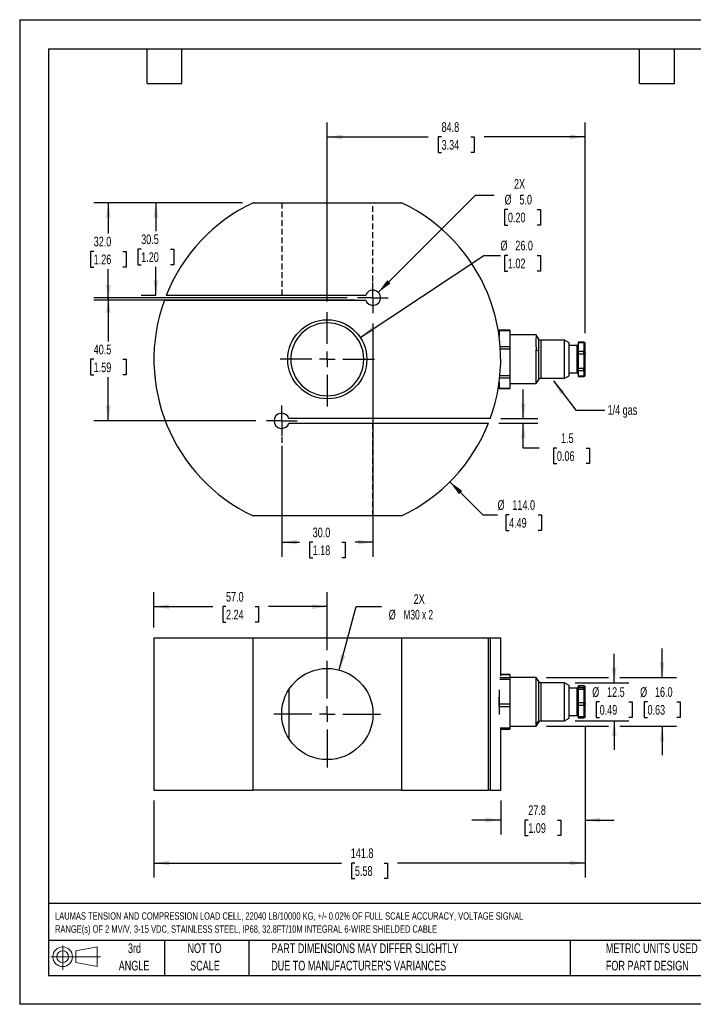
# Model space of a CAD drawing. Header units: millimetres. Extents: x 0 to 419, y 0 to 324.
# Tile 1 of 2: x 0 to 221, y 0 to 324. Entities that reach past the tile are written whole.
import ezdxf

# ---------------------------------------------------------------- set-up
doc = ezdxf.new("R2010")
doc.units = ezdxf.units.MM
doc.header["$LTSCALE"] = 1.5
doc.linetypes.add('CENTERX2', pattern=[20.32, 12.7, -2.54, 2.54, -2.54])
doc.linetypes.add('HIDDEN', pattern=[1.905, 1.27, -0.635])
for name, color, linetype in [('CENTER', 40, 'CENTERX2'), ('HIDDEN', 102, 'HIDDEN'), ('SLD-DEFPOINTS', 7, 'Continuous')]:
    doc.layers.add(name, color=color, linetype=linetype)
doc.layers.add('DIMENSIONS', color=140, linetype='Continuous', lineweight=25)
doc.layers.add('TEXT', color=140, linetype='Continuous', lineweight=25)
doc.styles.add('SLDTEXTSTYLE0', font='TXT', dxfattribs={"width": 0.7})
doc.styles.add('SLDTEXTSTYLE2', font='TXT', dxfattribs={"width": 0.642857})
doc.dimstyles.new('SLDDIMSTYLE0', dxfattribs={"dimtxt": 3.237012, "dimasz": 4.953, "dimexe": 0, "dimexo": 0.0625, "dimgap": 0.809253, "dimtad": 0, "dimtih": 1, "dimtoh": 1, "dimdec": 1, "dimrnd": 1e-09, "dimzin": 12, "dimdsep": 46, "dimtxsty": 'SLDTEXTSTYLE0', "dimsah": 1, "dimcen": 0, "dimadec": 0, "dimazin": 3, "dimtfac": 1, "dimtdec": 1, "dimtofl": 0, "dimtmove": 0, "dimatfit": 3, "dimfxl": 0, "dimfrac": 2, "dimtolj": 1, "dimtzin": 12, "dimarcsym": 0})
doc.dimstyles.new('SLDDIMSTYLE1', dxfattribs={"dimtxt": 3.237012, "dimasz": 4.953, "dimexe": 0, "dimexo": 0.0625, "dimgap": 0.809253, "dimtad": 0, "dimtih": 1, "dimtoh": 1, "dimdec": 1, "dimrnd": 1e-09, "dimzin": 4, "dimdsep": 46, "dimtxsty": 'SLDTEXTSTYLE0', "dimsah": 1, "dimcen": 0.09, "dimadec": 0, "dimazin": 1, "dimtfac": 1, "dimtdec": 1, "dimtofl": 0, "dimtmove": 0, "dimatfit": 3, "dimfxl": 0, "dimfrac": 2, "dimtolj": 1, "dimtzin": 12, "dimarcsym": 0})
doc.dimstyles.new('SLDDIMSTYLE2', dxfattribs={"dimtxt": 3.237012, "dimasz": 4.953, "dimexe": 0, "dimexo": 0.0625, "dimgap": 0.809253, "dimtad": 0, "dimtih": 1, "dimtoh": 1, "dimdec": 1, "dimrnd": 1e-09, "dimzin": 12, "dimdsep": 46, "dimtxsty": 'SLDTEXTSTYLE0', "dimsah": 1, "dimcen": 0.09, "dimadec": 0, "dimazin": 3, "dimtfac": 1, "dimtdec": 1, "dimtofl": 0, "dimtmove": 0, "dimatfit": 3, "dimfxl": 0, "dimfrac": 2, "dimtolj": 1, "dimtzin": 12, "dimarcsym": 0})
doc.dimstyles.new('SLDDIMSTYLE3', dxfattribs={"dimtxt": 3.237012, "dimasz": 4.953, "dimexe": 0, "dimexo": 0.0625, "dimgap": 0.809253, "dimtad": 0, "dimtih": 1, "dimtoh": 1, "dimdec": 1, "dimrnd": 1e-09, "dimzin": 12, "dimdsep": 46, "dimtxsty": 'SLDTEXTSTYLE0', "dimsah": 1, "dimcen": 0.09, "dimadec": 0, "dimazin": 3, "dimtfac": 1, "dimtdec": 1, "dimtmove": 0, "dimatfit": 0, "dimfxl": 0, "dimfrac": 2, "dimtolj": 1, "dimtzin": 12, "dimarcsym": 0})
doc.dimstyles.new('SLDDIMSTYLE4', dxfattribs={"dimtxt": 3.237012, "dimasz": 4.953, "dimexe": 0, "dimexo": 0.0625, "dimgap": 0.809253, "dimtad": 0, "dimtih": 1, "dimtoh": 1, "dimdec": 1, "dimrnd": 1e-09, "dimzin": 4, "dimdsep": 46, "dimtxsty": 'SLDTEXTSTYLE0', "dimsah": 1, "dimcen": 0.09, "dimadec": 0, "dimazin": 1, "dimtfac": 1, "dimtdec": 1, "dimtmove": 0, "dimatfit": 0, "dimfxl": 0, "dimfrac": 2, "dimtolj": 1, "dimtzin": 12, "dimarcsym": 0})
doc.dimstyles.new('SLDDIMSTYLE6', dxfattribs={"dimtxt": 3.237012, "dimasz": 4.953, "dimexe": 0, "dimexo": 0.0625, "dimgap": 0.809253, "dimtad": 0, "dimtih": 1, "dimtoh": 1, "dimdec": 1, "dimrnd": 1e-09, "dimzin": 4, "dimdsep": 46, "dimtxsty": 'SLDTEXTSTYLE0', "dimsah": 1, "dimcen": 0, "dimadec": 0, "dimazin": 1, "dimtfac": 1, "dimtdec": 1, "dimtofl": 0, "dimtmove": 0, "dimatfit": 3, "dimfxl": 0, "dimfrac": 2, "dimtolj": 1, "dimtzin": 12, "dimarcsym": 0})
doc.dimstyles.new('SLDDIMSTYLE7', dxfattribs={"dimtxt": 3.237012, "dimasz": 4.953, "dimexe": 0, "dimexo": 0.0625, "dimgap": 0.809253, "dimtad": 0, "dimtih": 1, "dimtoh": 1, "dimdec": 1, "dimrnd": 1e-09, "dimzin": 4, "dimdsep": 46, "dimtxsty": 'SLDTEXTSTYLE0', "dimsah": 1, "dimcen": 0, "dimadec": 0, "dimazin": 1, "dimtfac": 1, "dimtdec": 1, "dimtofl": 0, "dimtmove": 0, "dimatfit": 3, "dimfxl": 0, "dimfrac": 2, "dimtolj": 1, "dimtzin": 12, "dimarcsym": 0})
doc.dimstyles.new('SLDDIMSTYLE8', dxfattribs={"dimtxt": 0.18, "dimasz": 4.953, "dimexe": 0, "dimexo": 0.0625, "dimgap": 0, "dimtad": 0, "dimtih": 1, "dimtoh": 1, "dimdec": 0, "dimrnd": 1e-09, "dimzin": 0, "dimdsep": 46, "dimtxsty": 'Standard', "dimsah": 1, "dimcen": 0.09, "dimadec": 0, "dimazin": 0, "dimtfac": 4.953, "dimtdec": 0, "dimtofl": 0, "dimtmove": 0, "dimatfit": 3, "dimfxl": 0, "dimfrac": 2, "dimtolj": 1, "dimtzin": 0, "dimarcsym": 0})

# ---------------------------------------------------------------- blocks, each defined once
blk = doc.blocks.new('Block11')
at = {"color": 7, "linetype": 'Continuous', "lineweight": 18}
for p, q in [((3.88, 7.97), (3.88, 0)), ((8.22, 6.25), (15.26, 7.55)), ((15.26, 7.55), (15.26, 1.1)), ((0, 4.32), (16.31, 4.32)), ((8.22, 2.39), (8.22, 6.25)), ((8.22, 2.39), (15.26, 1.1))]:
    blk.add_line(p, q, dxfattribs=at)
for radius in [3.23, 1.93]:
    blk.add_circle((3.88, 4.32), radius, dxfattribs=at)
blk = doc.blocks.new('Block12')
at = {"layer": 'SLD-DEFPOINTS'}
blk.add_blockref('Block11', (0, 0), dxfattribs=at)
blk = doc.blocks.new('SW_NOTE_0')
at = {"layer": 'TEXT', "color": 0, "linetype": 'CENTERX2', "lineweight": 18, "attachment_point": 1, "style": 'SLDTEXTSTYLE0'}
for s, insert, char_height in [('LAUMAS TENSION AND COMPRESSION LOAD CELL, 22040 LB/10000 KG, +/- 0.02% OF FULL SCALE ACCURACY, VOLTAGE SIGNAL', (0, 3.13), 2.42776), ('RANGE(s) OF 2 MV/V, 3-15 VDC, STAINLESS STEEL, IP68, 32.8FT/10M INTEGRAL 6-WIRE SHIELDED CABLE', (0, -1.17), 2.4278)]:
    blk.add_mtext(s, dxfattribs=dict(at, insert=insert, char_height=char_height))
blk = doc.blocks.new('SW_NOTE_0_3')
at = {"layer": 'TEXT', "color": 0, "linetype": 'CENTERX2', "lineweight": 18, "char_height": 3.175, "attachment_point": 1, "style": 'SLDTEXTSTYLE0'}
for s, insert in [('PART DIMENSIONS MAY DIFFER SLIGHTLY', (0, 4.09)), ("DUE TO MANUFACTURER'S VARIANCES", (0, -1.64))]:
    blk.add_mtext(s, dxfattribs=dict(at, insert=insert))
blk = doc.blocks.new('SW_NOTE_0_4')
at = {"layer": 'TEXT', "color": 0, "linetype": 'CENTERX2', "lineweight": 18, "char_height": 3.175, "attachment_point": 2, "style": 'SLDTEXTSTYLE0'}
for s, insert in [('NOT TO', (7.89, 4.09)), ('SCALE', (8.03, -1.64))]:
    blk.add_mtext(s, dxfattribs=dict(at, insert=insert))
blk = doc.blocks.new('SW_NOTE_0_5')
at = {"layer": 'TEXT', "color": 0, "linetype": 'CENTERX2', "lineweight": 18, "char_height": 3.175, "attachment_point": 2, "style": 'SLDTEXTSTYLE0'}
for s, insert in [('3rd', (3.47, 4.09)), ('ANGLE', (3.33, -1.64))]:
    blk.add_mtext(s, dxfattribs=dict(at, insert=insert))
blk = doc.blocks.new('SW_NOTE_0_6')
at = {"layer": 'TEXT', "color": 0, "linetype": 'CENTERX2', "lineweight": 18, "char_height": 3.175, "attachment_point": 1, "style": 'SLDTEXTSTYLE0'}
for s, insert in [('METRIC UNITS USED', (0, 4.09)), ('FOR PART DESIGN', (0, -1.64))]:
    blk.add_mtext(s, dxfattribs=dict(at, insert=insert))
blk = doc.blocks.new('_D')
at = {"layer": 'DIMENSIONS'}
for p, q in [((105.03, 109.97), (110.61, 130.8)), ((110.61, 130.8), (118.94, 130.8))]:
    blk.add_line(p, q, dxfattribs=at)
blk.add_solid([(105.03, 109.97), (107.04, 114.56), (105.57, 114.95)], dxfattribs=at)
at = {"layer": 'DIMENSIONS', "char_height": 3.175, "attachment_point": 1}
for s, insert, style in [('2X', (129.53, 134.89), 'SLDTEXTSTYLE0'), ('%%c', (121.32, 129.75), 'SLDTEXTSTYLE0'), ('M30 x 2', (126.21, 129.75), 'SLDTEXTSTYLE2')]:
    blk.add_mtext(s, dxfattribs=dict(at, insert=insert, style=style))
blk = doc.blocks.new('_D_1')
at = {"layer": 'DIMENSIONS'}
for p, q in [((44.14, 123.93), (44.14, 135.56)), ((101.14, 116.47), (101.14, 135.56)), ((44.14, 130.8), (63.45, 130.8)), ((67.83, 130.8), (66.75, 130.8)), ((66.75, 130.8), (66.75, 125.66)), ((77.45, 130.8), (78.54, 130.8)), ((78.54, 130.8), (78.54, 125.66)), ((101.14, 130.8), (81.84, 130.8)), ((66.75, 125.66), (67.83, 125.66)), ((78.54, 125.66), (77.45, 125.66))]:
    blk.add_line(p, q, dxfattribs=at)
for points in [[(44.14, 130.8), (49.1, 130.04), (49.1, 131.56)], [(101.14, 130.8), (96.19, 131.56), (96.19, 130.04)]]:
    blk.add_solid(points, dxfattribs=at)
at = {"layer": 'DIMENSIONS', "char_height": 3.175, "attachment_point": 1, "style": 'SLDTEXTSTYLE0'}
for s, insert in [('57.0', (67.83, 135.62)), ('2.24', (67.83, 129.75))]:
    blk.add_mtext(s, dxfattribs=dict(at, insert=insert))
blk = doc.blocks.new('_D_2')
at = {"layer": 'DIMENSIONS'}
for p, q in [((185.89, 91.31), (185.89, 41.72)), ((44.14, 67.03), (44.14, 41.72)), ((44.14, 46.48), (105.82, 46.48)), ((110.21, 46.48), (109.12, 46.48)), ((109.12, 46.48), (109.12, 41.34)), ((119.83, 46.48), (120.91, 46.48)), ((120.91, 46.48), (120.91, 41.34)), ((185.89, 46.48), (124.21, 46.48)), ((109.12, 41.34), (110.21, 41.34)), ((120.91, 41.34), (119.83, 41.34))]:
    blk.add_line(p, q, dxfattribs=at)
for points in [[(44.14, 46.48), (49.1, 45.72), (49.1, 47.24)], [(185.89, 46.48), (180.94, 47.24), (180.94, 45.72)]]:
    blk.add_solid(points, dxfattribs=at)
at = {"layer": 'DIMENSIONS', "char_height": 3.175, "attachment_point": 1, "style": 'SLDTEXTSTYLE0'}
for s, insert in [('141.8', (108.86, 51.3)), ('5.58', (110.21, 45.43))]:
    blk.add_mtext(s, dxfattribs=dict(at, insert=insert))
blk = doc.blocks.new('_D_3')
at = {"layer": 'DIMENSIONS'}
for p, q in [((185.89, 91.31), (185.89, 55.86)), ((158.14, 67.03), (158.14, 55.86)), ((158.14, 60.62), (148.62, 60.62)), ((167.21, 60.62), (166.12, 60.62)), ((166.12, 60.62), (166.12, 55.48)), ((176.83, 60.62), (177.91, 60.62)), ((177.91, 60.62), (177.91, 55.48)), ((185.89, 60.62), (195.42, 60.62)), ((166.12, 55.48), (167.21, 55.48)), ((177.91, 55.48), (176.83, 55.48))]:
    blk.add_line(p, q, dxfattribs=at)
for points in [[(158.14, 60.62), (153.19, 61.38), (153.19, 59.86)], [(185.89, 60.62), (190.85, 59.86), (190.85, 61.38)]]:
    blk.add_solid(points, dxfattribs=at)
at = {"layer": 'DIMENSIONS', "char_height": 3.175, "attachment_point": 1, "style": 'SLDTEXTSTYLE0'}
for s, insert in [('27.8', (167.21, 65.44)), ('1.09', (167.21, 59.57))]:
    blk.add_mtext(s, dxfattribs=dict(at, insert=insert))
blk = doc.blocks.new('_D_4')
at = {"layer": 'DIMENSIONS'}
for p, q in [((211.23, 107.48), (211.23, 117.01)), ((173.25, 107.48), (193.61, 107.48)), ((197.36, 107.48), (215.99, 107.48)), ((206.42, 99.48), (205.33, 99.48)), ((205.33, 99.48), (205.33, 94.34)), ((216.04, 99.48), (217.13, 99.48)), ((217.13, 99.48), (217.13, 94.34)), ((205.33, 94.34), (206.42, 94.34)), ((217.13, 94.34), (216.04, 94.34)), ((173.25, 91.48), (193.61, 91.48)), ((197.36, 91.48), (215.99, 91.48)), ((211.23, 91.48), (211.23, 81.96))]:
    blk.add_line(p, q, dxfattribs=at)
for points in [[(211.23, 107.48), (211.99, 112.43), (210.47, 112.43)], [(211.23, 91.48), (210.47, 86.53), (211.99, 86.53)]]:
    blk.add_solid(points, dxfattribs=at)
at = {"layer": 'DIMENSIONS', "char_height": 3.175, "attachment_point": 1, "style": 'SLDTEXTSTYLE0'}
for s, insert in [('%%c', (203.98, 104.3)), ('16.0', (208.87, 104.3)), ('0.63', (206.42, 98.43))]:
    blk.add_mtext(s, dxfattribs=dict(at, insert=insert))
blk = doc.blocks.new('_D_5')
at = {"layer": 'DIMENSIONS'}
for p, q in [((195.48, 105.73), (195.48, 115.26)), ((182.59, 105.73), (200.25, 105.73)), ((190.68, 99.48), (189.59, 99.48)), ((189.59, 99.48), (189.59, 94.34)), ((200.29, 99.48), (201.38, 99.48)), ((201.38, 99.48), (201.38, 94.34)), ((189.59, 94.34), (190.68, 94.34)), ((201.38, 94.34), (200.29, 94.34)), ((182.59, 93.23), (200.25, 93.23)), ((195.48, 93.23), (195.48, 83.71))]:
    blk.add_line(p, q, dxfattribs=at)
for points in [[(195.48, 105.73), (196.25, 110.68), (194.72, 110.68)], [(195.48, 93.23), (194.72, 88.28), (196.25, 88.28)]]:
    blk.add_solid(points, dxfattribs=at)
at = {"layer": 'DIMENSIONS', "char_height": 3.175, "attachment_point": 1, "style": 'SLDTEXTSTYLE0'}
for s, insert in [('%%c', (188.23, 104.3)), ('12.5', (193.12, 104.3)), ('0.49', (190.68, 98.43))]:
    blk.add_mtext(s, dxfattribs=dict(at, insert=insert))
blk = doc.blocks.new('SW_CENTERMARKSYMBOL_0')
at = {"layer": 'CENTER', "color": 0}
for p, q in [((0, 5.08), (0, 17.54)), ((-5.08, 0), (-17.54, 0)), ((0, 0), (-2.54, 0)), ((0, 0), (0, 2.54)), ((0, 0), (0, -2.54)), ((0, 0), (2.54, 0)), ((5.08, 0), (17.54, 0)), ((0, -5.08), (0, -17.54))]:
    blk.add_line(p, q, dxfattribs=at)
blk = doc.blocks.new('_D_12')
at = {"layer": 'DIMENSIONS'}
for p, q in [((141.45, 171.85), (152.31, 160.99)), ((152.31, 160.99), (157.11, 160.99)), ((160.9, 160.99), (159.81, 160.99)), ((159.81, 160.99), (159.81, 155.84)), ((170.52, 160.99), (171.6, 160.99)), ((171.6, 160.99), (171.6, 155.84)), ((159.81, 155.84), (160.9, 155.84)), ((171.6, 155.84), (170.52, 155.84))]:
    blk.add_line(p, q, dxfattribs=at)
blk.add_solid([(141.45, 171.85), (144.41, 167.81), (145.49, 168.89)], dxfattribs=at)
at = {"layer": 'DIMENSIONS', "char_height": 3.175, "attachment_point": 1, "style": 'SLDTEXTSTYLE0'}
for s, insert in [('%%c', (157.11, 165.81)), ('114.0', (161.99, 165.81)), ('4.49', (160.9, 159.94))]:
    blk.add_mtext(s, dxfattribs=dict(at, insert=insert))
blk = doc.blocks.new('_D_13')
at = {"layer": 'DIMENSIONS'}
for p, q in [((116.14, 223.91), (116.14, 147.21)), ((86.14, 183.41), (86.14, 147.21)), ((86.14, 151.98), (91.95, 151.98)), ((96.33, 151.98), (95.25, 151.98)), ((95.25, 151.98), (95.25, 146.83)), ((105.95, 151.98), (107.04, 151.98)), ((107.04, 151.98), (107.04, 146.83)), ((116.14, 151.98), (110.34, 151.98)), ((95.25, 146.83), (96.33, 146.83)), ((107.04, 146.83), (105.95, 146.83))]:
    blk.add_line(p, q, dxfattribs=at)
for points in [[(86.14, 151.98), (91.1, 151.21), (91.1, 152.74)], [(116.14, 151.98), (111.19, 152.74), (111.19, 151.21)]]:
    blk.add_solid(points, dxfattribs=at)
at = {"layer": 'DIMENSIONS', "char_height": 3.175, "attachment_point": 1, "style": 'SLDTEXTSTYLE0'}
for s, insert in [('30.0', (96.33, 156.79)), ('1.18', (96.33, 150.92))]:
    blk.add_mtext(s, dxfattribs=dict(at, insert=insert))
blk = doc.blocks.new('_D_14')
at = {"layer": 'DIMENSIONS'}
for p, q in [((165.59, 192.65), (165.59, 202.18)), ((157.58, 191.15), (170.35, 191.15)), ((158.15, 192.65), (170.35, 192.65)), ((165.59, 182.97), (165.59, 191.15)), ((170.79, 182.97), (165.59, 182.97)), ((176.63, 182.97), (175.54, 182.97)), ((175.54, 182.97), (175.54, 177.83)), ((186.25, 182.97), (187.34, 182.97)), ((187.34, 182.97), (187.34, 177.83)), ((175.54, 177.83), (176.63, 177.83)), ((187.34, 177.83), (186.25, 177.83))]:
    blk.add_line(p, q, dxfattribs=at)
for points in [[(165.59, 192.65), (166.35, 197.61), (164.82, 197.61)], [(165.59, 191.15), (164.82, 186.2), (166.35, 186.2)]]:
    blk.add_solid(points, dxfattribs=at)
at = {"layer": 'DIMENSIONS', "char_height": 3.175, "attachment_point": 1, "style": 'SLDTEXTSTYLE0'}
for s, insert in [('1.5', (177.98, 187.79)), ('0.06', (176.63, 181.92))]:
    blk.add_mtext(s, dxfattribs=dict(at, insert=insert))
blk = doc.blocks.new('_D_15')
at = {"layer": 'DIMENSIONS'}
for p, q in [((117.91, 234.17), (149.89, 266.15)), ((149.89, 266.15), (155.96, 266.15)), ((160.52, 261.45), (159.43, 261.45)), ((159.43, 261.45), (159.43, 256.3)), ((170.14, 261.45), (171.22, 261.45)), ((171.22, 261.45), (171.22, 256.3)), ((159.43, 256.3), (160.52, 256.3)), ((171.22, 256.3), (170.14, 256.3))]:
    blk.add_line(p, q, dxfattribs=at)
blk.add_solid([(117.91, 234.17), (121.95, 237.14), (120.87, 238.21)], dxfattribs=at)
at = {"layer": 'DIMENSIONS', "char_height": 3.175, "attachment_point": 1, "style": 'SLDTEXTSTYLE0'}
for s, insert in [('2X', (162.53, 271.41)), ('%%c', (159.42, 266.26)), ('5.0', (164.31, 266.26)), ('0.20', (160.52, 260.4))]:
    blk.add_mtext(s, dxfattribs=dict(at, insert=insert))
blk = doc.blocks.new('_D_16')
at = {"layer": 'DIMENSIONS'}
for p, q in [((111.97, 219.35), (152.56, 246.33)), ((152.56, 246.33), (158.07, 246.33)), ((160.52, 246.33), (159.43, 246.33)), ((159.43, 246.33), (159.43, 241.18)), ((170.14, 246.33), (171.22, 246.33)), ((171.22, 246.33), (171.22, 241.18)), ((159.43, 241.18), (160.52, 241.18)), ((171.22, 241.18), (170.14, 241.18))]:
    blk.add_line(p, q, dxfattribs=at)
blk.add_solid([(111.97, 219.35), (116.52, 221.46), (115.67, 222.73)], dxfattribs=at)
at = {"layer": 'DIMENSIONS', "char_height": 3.175, "attachment_point": 1, "style": 'SLDTEXTSTYLE0'}
for s, insert in [('%%c', (158.07, 251.15)), ('26.0', (162.96, 251.15)), ('1.02', (160.52, 245.28))]:
    blk.add_mtext(s, dxfattribs=dict(at, insert=insert))
blk = doc.blocks.new('_D_17')
at = {"layer": 'DIMENSIONS'}
for p, q in [((101.14, 231.14), (101.14, 290.07)), ((185.89, 220.76), (185.89, 290.07)), ((101.14, 285.31), (134.32, 285.31)), ((138.71, 285.31), (137.62, 285.31)), ((137.62, 285.31), (137.62, 280.16)), ((148.33, 285.31), (149.41, 285.31)), ((149.41, 285.31), (149.41, 280.16)), ((185.89, 285.31), (152.71, 285.31)), ((137.62, 280.16), (138.71, 280.16)), ((149.41, 280.16), (148.33, 280.16))]:
    blk.add_line(p, q, dxfattribs=at)
for points in [[(101.14, 285.31), (106.1, 284.55), (106.1, 286.07)], [(185.89, 285.31), (180.94, 286.07), (180.94, 284.55)]]:
    blk.add_solid(points, dxfattribs=at)
at = {"layer": 'DIMENSIONS', "char_height": 3.175, "attachment_point": 1, "style": 'SLDTEXTSTYLE0'}
for s, insert in [('84.8', (138.71, 290.13)), ('3.34', (138.71, 284.26))]:
    blk.add_mtext(s, dxfattribs=dict(at, insert=insert))
blk = doc.blocks.new('_D_18')
at = {"layer": 'DIMENSIONS'}
for p, q in [((73.26, 263.65), (24.38, 263.65)), ((29.14, 263.65), (29.14, 253.52)), ((24.33, 247.65), (23.25, 247.65)), ((23.25, 247.65), (23.25, 242.51)), ((33.95, 247.65), (35.04, 247.65)), ((35.04, 247.65), (35.04, 242.51)), ((23.25, 242.51), (24.33, 242.51)), ((29.14, 231.65), (29.14, 241.79)), ((35.04, 242.51), (33.95, 242.51)), ((110.31, 231.65), (24.38, 231.65))]:
    blk.add_line(p, q, dxfattribs=at)
for points in [[(29.14, 263.65), (28.38, 258.7), (29.9, 258.7)], [(29.14, 231.65), (29.9, 236.61), (28.38, 236.61)]]:
    blk.add_solid(points, dxfattribs=at)
at = {"layer": 'DIMENSIONS', "char_height": 3.175, "attachment_point": 1, "style": 'SLDTEXTSTYLE0'}
for s, insert in [('32.0', (24.33, 252.47)), ('1.26', (24.33, 246.6))]:
    blk.add_mtext(s, dxfattribs=dict(at, insert=insert))
blk = doc.blocks.new('_D_19')
at = {"layer": 'DIMENSIONS'}
for p, q in [((107.65, 232.4), (24.38, 232.4)), ((29.14, 232.4), (29.14, 218.02)), ((24.33, 212.15), (23.25, 212.15)), ((23.25, 212.15), (23.25, 207.01)), ((33.95, 212.15), (35.04, 212.15)), ((35.04, 212.15), (35.04, 207.01)), ((23.25, 207.01), (24.33, 207.01)), ((29.14, 191.9), (29.14, 206.29)), ((35.04, 207.01), (33.95, 207.01)), ((77.65, 191.9), (24.38, 191.9))]:
    blk.add_line(p, q, dxfattribs=at)
for points in [[(29.14, 232.4), (28.38, 227.45), (29.9, 227.45)], [(29.14, 191.9), (29.9, 196.86), (28.38, 196.86)]]:
    blk.add_solid(points, dxfattribs=at)
at = {"layer": 'DIMENSIONS', "char_height": 3.175, "attachment_point": 1, "style": 'SLDTEXTSTYLE0'}
for s, insert in [('40.5', (24.33, 216.97)), ('1.59', (24.33, 211.1))]:
    blk.add_mtext(s, dxfattribs=dict(at, insert=insert))
blk = doc.blocks.new('_D_20')
at = {"layer": 'DIMENSIONS'}
for p, q in [((73.26, 263.65), (39.99, 263.65)), ((44.76, 263.65), (44.76, 254.27)), ((39.95, 248.4), (38.86, 248.4)), ((38.86, 248.4), (38.86, 243.26)), ((49.57, 248.4), (50.65, 248.4)), ((50.65, 248.4), (50.65, 243.26)), ((38.86, 243.26), (39.95, 243.26)), ((50.65, 243.26), (49.57, 243.26)), ((44.76, 233.15), (44.76, 242.54)), ((44.7, 233.15), (39.99, 233.15))]:
    blk.add_line(p, q, dxfattribs=at)
for points in [[(44.76, 263.65), (43.99, 258.7), (45.52, 258.7)], [(44.76, 233.15), (45.52, 238.11), (43.99, 238.11)]]:
    blk.add_solid(points, dxfattribs=at)
at = {"layer": 'DIMENSIONS', "char_height": 3.175, "attachment_point": 1, "style": 'SLDTEXTSTYLE0'}
for s, insert in [('30.5', (39.95, 253.22)), ('1.20', (39.95, 247.35))]:
    blk.add_mtext(s, dxfattribs=dict(at, insert=insert))
blk = doc.blocks.new('SW_CENTERMARKSYMBOL_2')
at = {"layer": 'CENTER', "color": 0}
for p, q in [((0, 2.54), (0, 5.04)), ((-2.54, 0), (-5.04, 0)), ((0, 0), (-2.54, 0)), ((0, 0), (0, 2.54)), ((0, 0), (0, -2.54)), ((0, 0), (2.54, 0)), ((2.54, 0), (5.04, 0)), ((0, -2.54), (0, -5.04))]:
    blk.add_line(p, q, dxfattribs=at)
blk = doc.blocks.new('SW_CENTERMARKSYMBOL_3')
at = {"layer": 'CENTER', "color": 0}
for p, q in [((0, 2.54), (0, 5.04)), ((-2.54, 0), (-5.04, 0)), ((0, 0), (-2.54, 0)), ((0, 0), (0, 2.54)), ((0, 0), (0, -2.54)), ((0, 0), (2.54, 0)), ((2.54, 0), (5.04, 0)), ((0, -2.54), (0, -5.04))]:
    blk.add_line(p, q, dxfattribs=at)
blk = doc.blocks.new('SW_CENTERMARKSYMBOL_4')
at = {"layer": 'CENTER', "color": 0}
for p, q in [((0, 5.08), (0, 15.54)), ((-5.08, 0), (-15.54, 0)), ((0, 0), (-2.54, 0)), ((0, 0), (0, 2.54)), ((0, 0), (0, -2.54)), ((0, 0), (2.54, 0)), ((5.08, 0), (15.54, 0)), ((0, -5.08), (0, -15.54))]:
    blk.add_line(p, q, dxfattribs=at)

msp = doc.modelspace()

# ---------------------------------------------------------------- linework, layer by layer
at = {"color": 7, "linetype": 'Continuous'}
for p, q in [((0, 323.85), (0, 0)), ((0, 323.85), (419.1, 323.85)), ((419.1, 0), (0, 0))]:
    msp.add_line(p, q, dxfattribs=at)
for p, q in [((76.71, 263.65), (125.57, 263.65)), ((47.58, 231.65), (113.76, 231.65)), ((113.76, 233.15), (48.15, 233.15)), ((161.14, 221.79), (157.64, 221.79)), ((157.64, 221.79), (157.64, 221.64)), ((157.64, 221.64), (161.14, 221.64)), ((157.64, 221.64), (157.64, 219.69)), ((161.14, 221.79), (161.14, 221.64)), ((161.14, 221.64), (161.14, 216.27)), ((157.64, 220.15), (157.58, 220.15)), ((169.8, 220.15), (161.14, 220.15)), ((170.73, 218.81), (169.79, 220.16)), ((179.14, 218.4), (171.39, 218.4)), ((171.39, 218.4), (171.39, 205.9)), ((180.64, 217.54), (179.14, 218.4)), ((179.14, 214.61), (179.14, 218.4)), ((180.64, 214.27), (180.64, 217.54)), ((185.49, 217.78), (183.64, 217.78)), ((183.64, 217.78), (183.64, 217.63)), ((183.64, 217.63), (185.49, 217.63)), ((183.64, 217.63), (183.64, 214.68)), ((185.49, 217.63), (185.49, 217.78)), ((185.49, 217.63), (185.49, 214.68)), ((185.89, 217.35), (185.89, 217.37)), ((185.89, 214.36), (185.89, 217.31)), ((161.14, 216.27), (157.99, 216.27)), ((158.04, 215.58), (161.14, 215.58)), ((161.14, 216.27), (161.14, 215.58)), ((161.14, 215.58), (161.14, 206.7)), ((169.8, 215.3), (170.71, 214.78)), ((179.14, 205.9), (179.14, 214.61)), ((183.24, 216.65), (180.64, 216.65)), ((180.64, 206.77), (180.64, 214.27)), ((183.24, 213.92), (183.24, 216.65)), ((183.24, 207.65), (183.24, 213.92)), ((185.49, 214.68), (183.64, 214.68)), ((183.64, 214.68), (183.64, 213.99)), ((183.64, 213.99), (185.49, 213.99)), ((183.64, 213.99), (183.64, 209.12)), ((185.49, 213.99), (185.49, 214.68)), ((185.49, 213.99), (185.49, 209.12)), ((185.89, 214.36), (185.89, 214.22)), ((185.89, 214.22), (185.89, 214.04)), ((185.89, 209.17), (185.89, 214.04)), ((180.64, 207.65), (183.24, 207.65)), ((185.49, 209.12), (183.64, 209.12)), ((183.64, 209.12), (183.64, 208.52)), ((183.64, 208.52), (185.49, 208.52)), ((183.64, 208.52), (183.64, 206.59)), ((185.49, 208.52), (185.49, 209.12)), ((185.49, 208.52), (185.49, 206.59)), ((185.89, 208.89), (185.89, 209.17)), ((185.89, 206.96), (185.89, 208.89)), ((157.58, 204.15), (157.64, 204.15)), ((157.64, 204.62), (157.64, 202.58)), ((157.82, 206.1), (161.14, 206.1)), ((161.14, 206.7), (157.88, 206.7)), ((161.14, 206.7), (161.14, 206.1)), ((161.14, 206.1), (161.14, 202.58)), ((161.14, 204.15), (169.8, 204.15)), ((169.79, 204.15), (170.73, 205.5)), ((171.39, 205.9), (179.14, 205.9)), ((179.14, 205.9), (180.64, 206.77)), ((185.49, 206.59), (183.64, 206.59)), ((183.64, 206.59), (183.64, 206.53)), ((183.64, 206.53), (185.49, 206.53)), ((185.49, 206.53), (185.49, 206.59)), ((161.14, 202.58), (157.64, 202.58)), ((157.64, 202.58), (157.64, 202.52)), ((157.64, 202.52), (161.14, 202.52)), ((161.14, 202.58), (161.14, 202.52)), ((154.7, 192.65), (88.53, 192.65)), ((88.53, 191.15), (154.13, 191.15)), ((125.57, 160.65), (76.71, 160.65)), ((44.14, 120.48), (44.14, 70.48)), ((76.71, 120.48), (44.14, 120.48)), ((76.71, 70.48), (76.71, 120.48)), ((125.57, 120.48), (76.71, 120.48)), ((125.57, 120.48), (125.57, 70.48)), ((154.13, 120.48), (125.57, 120.48)), ((154.13, 70.48), (154.13, 120.48)), ((154.7, 120.48), (154.13, 120.48)), ((154.7, 120.48), (154.7, 70.48)), ((158.14, 120.48), (154.7, 120.48)), ((158.14, 108.04), (158.14, 120.48)), ((157.82, 106.94), (161.14, 106.94)), ((161.14, 107.39), (157.88, 107.39)), ((161.14, 108.46), (158.14, 108.46)), ((158.14, 108.45), (161.14, 108.45)), ((161.14, 108.46), (161.14, 108.45)), ((161.14, 108.45), (161.14, 107.39)), ((169.8, 107.48), (161.14, 107.48)), ((161.14, 107.39), (161.14, 106.94)), ((161.14, 106.94), (161.14, 98.71)), ((170.73, 106.13), (169.79, 107.49)), ((179.14, 105.73), (171.39, 105.73)), ((171.39, 105.73), (171.39, 93.73)), ((180.64, 104.86), (179.14, 105.73)), ((179.14, 93.23), (179.14, 105.73)), ((180.64, 94.1), (180.64, 104.86)), ((183.24, 103.98), (180.64, 103.98)), ((183.24, 94.98), (183.24, 103.98)), ((185.49, 104.74), (183.64, 104.74)), ((183.64, 104.74), (185.49, 104.74)), ((183.64, 104.74), (183.64, 104.15)), ((183.64, 104.74), (183.64, 104.74)), ((185.49, 104.15), (183.64, 104.15)), ((183.64, 104.15), (183.64, 103.7)), ((183.64, 103.7), (185.49, 103.7)), ((183.64, 103.7), (183.64, 99.19)), ((185.49, 104.74), (185.49, 104.15)), ((185.49, 104.74), (185.49, 104.74)), ((185.49, 103.7), (185.49, 104.15)), ((185.49, 103.7), (185.49, 99.19)), ((185.89, 103.75), (185.89, 104.34)), ((185.89, 103.54), (185.89, 103.75)), ((88.53, 103.6), (88.53, 87.37)), ((157.64, 103.48), (157.64, 98.71)), ((185.89, 99.03), (185.89, 103.54)), ((161.14, 98.71), (157.64, 98.71)), ((157.64, 98.71), (157.64, 97.96)), ((157.64, 97.96), (161.14, 97.96)), ((157.64, 97.96), (157.64, 95.36)), ((161.14, 98.71), (161.14, 97.96)), ((161.14, 97.96), (161.14, 90.8)), ((185.49, 99.19), (183.64, 99.19)), ((183.64, 99.19), (183.64, 98.44)), ((183.64, 98.44), (185.49, 98.44)), ((183.64, 98.44), (183.64, 94.52)), ((185.49, 98.44), (185.49, 99.19)), ((185.49, 98.44), (185.49, 94.52)), ((185.89, 99.03), (185.89, 98.68)), ((185.89, 94.76), (185.89, 98.68)), ((179.14, 93.23), (180.64, 94.1)), ((180.64, 94.98), (183.24, 94.98)), ((185.49, 94.52), (183.64, 94.52)), ((183.64, 94.52), (183.64, 94.22)), ((183.64, 94.22), (185.49, 94.22)), ((185.49, 94.22), (185.49, 94.52)), ((185.89, 94.76), (185.89, 94.65)), ((161.14, 90.8), (157.99, 90.8)), ((161.14, 91.48), (169.8, 91.48)), ((161.14, 90.8), (161.14, 90.5)), ((169.79, 91.47), (170.73, 92.82)), ((170.71, 93.33), (169.8, 92.12)), ((171.39, 93.73), (171.39, 93.23)), ((171.39, 93.23), (179.14, 93.23)), ((158.03, 90.5), (161.14, 90.5)), ((158.14, 70.48), (158.14, 90.5)), ((44.14, 70.48), (76.71, 70.48)), ((125.57, 70.48), (76.71, 70.48)), ((125.57, 70.48), (154.13, 70.48)), ((154.7, 70.48), (154.13, 70.48)), ((154.7, 70.48), (158.14, 70.48))]:
    msp.add_line(p, q)
at = {"flags": 128}
for points in [[(170.71, 214.78), (170.72, 216.09), (170.72, 216.97), (170.72, 217.73), (170.71, 218.3), (170.71, 218.67), (170.72, 218.81), (170.72, 218.81)], [(169.8, 204.16), (169.8, 204.16), (169.8, 204.29), (169.8, 204.64), (169.8, 205.21), (169.8, 205.97), (169.8, 206.92), (169.8, 207.99), (169.8, 209.22), (169.8, 210.49), (169.8, 211.84), (169.8, 213.17), (169.8, 214.51), (169.8, 215.3)], [(170.72, 205.51), (170.72, 205.52), (170.72, 205.72), (170.71, 206.15), (170.72, 206.71), (170.72, 207.42), (170.72, 208.27), (170.71, 209.25), (170.71, 210.31), (170.72, 211.46), (170.72, 212.53), (170.72, 213.61), (170.71, 214.78)], [(169.8, 92.12), (169.8, 92.75), (169.8, 93.58), (169.8, 94.56), (169.8, 95.7), (169.8, 96.92), (169.8, 98.25), (169.8, 99.57), (169.8, 100.93), (169.8, 102.21), (169.8, 103.45), (169.8, 104.55), (169.8, 105.53), (169.8, 106.31), (169.8, 106.92), (169.8, 107.3), (169.8, 107.47), (169.8, 107.46)], [(170.71, 93.33), (170.72, 94.09), (170.72, 94.87), (170.72, 95.82), (170.71, 96.85), (170.72, 98.01), (170.72, 99.04), (170.72, 100.11), (170.72, 101.27), (170.71, 102.42), (170.72, 103.34), (170.72, 104.18), (170.72, 104.91), (170.71, 105.5), (170.71, 105.9), (170.72, 106.12), (170.72, 106.13)], [(185.89, 103.54), (185.89, 103.58), (185.86, 103.6), (185.83, 103.63), (185.78, 103.66), (185.72, 103.68), (185.65, 103.69), (185.57, 103.7), (185.49, 103.7)], [(185.49, 99.19), (185.57, 99.19), (185.65, 99.18), (185.72, 99.16), (185.78, 99.14), (185.83, 99.12), (185.86, 99.09), (185.89, 99.06), (185.89, 99.03)], [(185.89, 98.68), (185.89, 98.64), (185.86, 98.59), (185.83, 98.55), (185.78, 98.52), (185.72, 98.49), (185.65, 98.46), (185.57, 98.45), (185.49, 98.44)], [(185.49, 94.52), (185.57, 94.52), (185.65, 94.54), (185.72, 94.56), (185.78, 94.59), (185.83, 94.62), (185.86, 94.67), (185.89, 94.71), (185.89, 94.76)], [(170.72, 92.83), (170.72, 92.82), (170.72, 92.96), (170.71, 93.33)]]:
    msp.add_lwpolyline(points, dxfattribs=at)
for centre, radius in [((101.14, 212.15), 13), ((101.14, 95.48), 15)]:
    msp.add_circle(centre, radius)
for centre, radius, start, end in [((101.14, 212.15), 57, 115.3768, 158.3817), ((101.14, 212.15), 57, 339.9948, 64.6232), ((116.14, 232.4), 2.5, 197.4576, 162.5424), ((101.14, 212.15), 57, 159.9948, 244.6232), ((101.14, 212.15), 12, 0, 180), ((198.4, 217.75), 28.7, 175.2012, 184.8922), ((171.39, 219.15), 0.75, 207.2917, 270), ((183.24, 217.05), 0.4, 270, 0), ((185.49, 217.38), 0.4, 360, 90), ((185.53, 217.26), 0.367, 7.0419, 95.6293), ((185.53, 214.32), 0.367, 7.0419, 95.6293), ((185.59, 214.87), 0.879, 263.5604, 290.0572), ((101.14, 212.15), 12, 180, 0), ((183.24, 207.25), 0.4, 0, 90), ((185.59, 210), 0.879, 263.5604, 290.0572), ((185.51, 208.91), 0.385, 267.7001, 357.4987), ((171.39, 205.15), 0.75, 90, 152.2444), ((185.51, 206.98), 0.385, 267.7001, 357.4987), ((185.49, 206.93), 0.4, 270, 0), ((86.14, 191.9), 2.5, 17.4576, 342.5424), ((101.14, 212.15), 57, 295.3768, 338.3817), ((171.39, 106.48), 0.75, 207.3719, 270), ((183.24, 104.38), 0.4, 270, 0), ((185.49, 104.34), 0.4, 0, 90), ((185.49, 104.34), 0.399, 0.2064, 90.2049), ((185.49, 103.75), 0.399, 0.2064, 90.2049), ((208.44, 99.48), 50.87, 177.0461, 182.9539), ((183.24, 94.58), 0.4, 0, 90), ((185.49, 94.62), 0.4, 270, 0), ((40.49, 92.63), 129.31, 359.4986, 359.7751), ((171.39, 92.48), 0.75, 90, 152.817)]:
    msp.add_arc(centre, radius, start, end)
at = {"layer": 'HIDDEN'}
for p, q in [((86.14, 263.65), (86.14, 233.15)), ((116.14, 234.9), (116.14, 263.65)), ((116.14, 160.65), (116.14, 191.15)), ((86.14, 189.4), (86.14, 160.65))]:
    msp.add_line(p, q, dxfattribs=at)
at = {"layer": 'TEXT'}
for p, q in [((9.52, 314.32), (409.57, 314.32)), ((9.52, 314.32), (9.52, 9.52)), ((41.91, 302.89), (41.91, 314.32)), ((53.34, 302.89), (53.34, 314.32)), ((203.83, 302.89), (203.83, 314.32)), ((215.26, 302.89), (215.26, 314.32)), ((41.91, 302.89), (53.34, 302.89)), ((203.83, 302.89), (215.26, 302.89)), ((409.57, 33.19), (9.52, 33.19)), ((409.57, 20.95), (9.52, 20.95)), ((47.62, 20.95), (47.62, 9.52)), ((75.32, 20.95), (75.32, 9.52)), ((180.97, 20.95), (180.97, 9.52)), ((9.52, 9.52), (409.57, 9.52))]:
    msp.add_line(p, q, dxfattribs=at)

# ---------------------------------------------------------------- block references
at = {"layer": 'CENTER'}
for name, p in [('SW_CENTERMARKSYMBOL_2', (116.14, 232.4)), ('SW_CENTERMARKSYMBOL_4', (101.14, 212.15)), ('SW_CENTERMARKSYMBOL_3', (86.14, 191.9)), ('SW_CENTERMARKSYMBOL_0', (101.14, 95.48))]:
    msp.add_blockref(name, p, dxfattribs=at)
at = {"layer": 'SLD-DEFPOINTS'}
msp.add_blockref('Block12', (10.26, 11.33), dxfattribs=at)
at = {"layer": 'TEXT', "linetype": 'CENTERX2', "lineweight": 18}
for name, p in [('SW_NOTE_0', (11.62, 27.14)), ('SW_NOTE_0_5', (34.27, 15.95)), ('SW_NOTE_0_4', (52.89, 15.95)), ('SW_NOTE_0_3', (82.68, 15.95)), ('SW_NOTE_0_6', (192.72, 15.95))]:
    msp.add_blockref(name, p, dxfattribs=at)

# ---------------------------------------------------------------- texts
at = {"layer": 'TEXT', "linetype": 'CENTERX2', "lineweight": 18, "insert": (193.29, 197.07), "char_height": 3.175, "attachment_point": 1, "style": 'SLDTEXTSTYLE0'}
msp.add_mtext('1/4 gas', dxfattribs=at)

# ---------------------------------------------------------------- dimensions: what is measured, and where the dimension line sits
at = {"layer": 'DIMENSIONS'}
for base, p1, p2, dimstyle, picture, middle in [((185.89287858, 285.30764858), (101.14287858, 227.69494491), (185.89287858, 217.30736252), 'SLDDIMSTYLE2', '_D_17', (143.51787858, 285.30764858)), ((116.14, 151.98), (86.14, 186.86), (116.14, 227.36), 'SLDDIMSTYLE1', '_D_13', (101.14, 151.98)), ((101.14, 130.8), (44.14, 120.48), (101.14, 113.02), 'SLDDIMSTYLE1', '_D_1', (72.64, 130.8)), ((44.14287858, 46.48064077), (185.89287858, 94.75813345), (44.14287858, 70.48064077), 'SLDDIMSTYLE2', '_D_2', (115.01787858, 46.48064077)), ((185.89287858, 60.62023013), (158.14287858, 70.48064077), (185.89287858, 94.75813345), 'SLDDIMSTYLE3', '_D_3', (172.01787858, 60.62023013))]:
    dim = msp.add_linear_dim(base=base, p1=p1, p2=p2, dimstyle=dimstyle, dxfattribs=at)
    dim.commit()
    dim.dimension.update_dxf_attribs({"geometry": picture, "text_midpoint": middle, "dimtype": 160})
for p1, p2, text, dimstyle, picture, middle in [((114.38, 230.64), (117.91, 234.17), '2X\\P<>', 'SLDDIMSTYLE7', '_D_15', (165.33, 264.02)), ((97.26, 80.99), (105.03, 109.97), '2X\\P%%cM30 x 2', 'SLDDIMSTYLE0', '_D', (132.33, 130.8))]:
    dim = msp.add_diameter_dim_2p(p1=p1, p2=p2, text=text, dimstyle=dimstyle, dxfattribs=at)
    dim.commit()
    dim.dimension.update_dxf_attribs({"geometry": picture, "text_midpoint": middle, "dimtype": 163})
for base, p1, p2, dimstyle, picture, middle in [((29.14, 263.65), (113.76, 231.65), (76.71, 263.65), 'SLDDIMSTYLE1', '_D_18', (29.14, 247.65)), ((44.76, 263.65), (48.15, 233.15), (76.71, 263.65), 'SLDDIMSTYLE2', '_D_20', (44.76, 248.4)), ((29.14, 191.9), (111.1, 232.4), (81.1, 191.9), 'SLDDIMSTYLE2', '_D_19', (29.14, 212.15)), ((165.59, 191.15), (154.7, 192.65), (154.13, 191.15), 'SLDDIMSTYLE3', '_D_14', (165.59, 182.97))]:
    dim = msp.add_linear_dim(base=base, p1=p1, p2=p2, angle=90, dimstyle=dimstyle, dxfattribs=at)
    dim.commit()
    dim.dimension.update_dxf_attribs({"geometry": picture, "text_midpoint": middle, "dimtype": 160})
for p1, p2, picture, middle in [((60.84, 252.46), (141.45, 171.85), '_D_12', (165.71, 160.99)), ((90.32, 204.96), (111.97, 219.35), '_D_16', (165.33, 246.33))]:
    dim = msp.add_diameter_dim_2p(p1=p1, p2=p2, dimstyle='SLDDIMSTYLE6', dxfattribs=at)
    dim.commit()
    dim.dimension.update_dxf_attribs({"geometry": picture, "text_midpoint": middle, "dimtype": 163})
for base, p1, p2, dimstyle, picture, middle in [((211.23, 91.48), (169.8, 107.48), (169.8, 91.48), 'SLDDIMSTYLE4', '_D_4', (211.23, 99.48)), ((195.48, 105.73), (179.14, 93.23), (179.14, 105.73), 'SLDDIMSTYLE3', '_D_5', (195.48, 99.48))]:
    dim = msp.add_linear_dim(base=base, p1=p1, p2=p2, angle=90, text='%%c<>', dimstyle=dimstyle, dxfattribs=at)
    dim.commit()
    dim.dimension.update_dxf_attribs({"geometry": picture, "text_midpoint": middle, "dimtype": 160})

# ---------------------------------------------------------------- leaders
at = {"layer": 'TEXT', "linetype": 'CENTERX2', "lineweight": 18}
msp.add_leader([(175.48, 205.03), (182.89, 195.42), (192.42, 195.42)], dimstyle='SLDDIMSTYLE8', dxfattribs=at)

doc.saveas('drawing.dxf')
